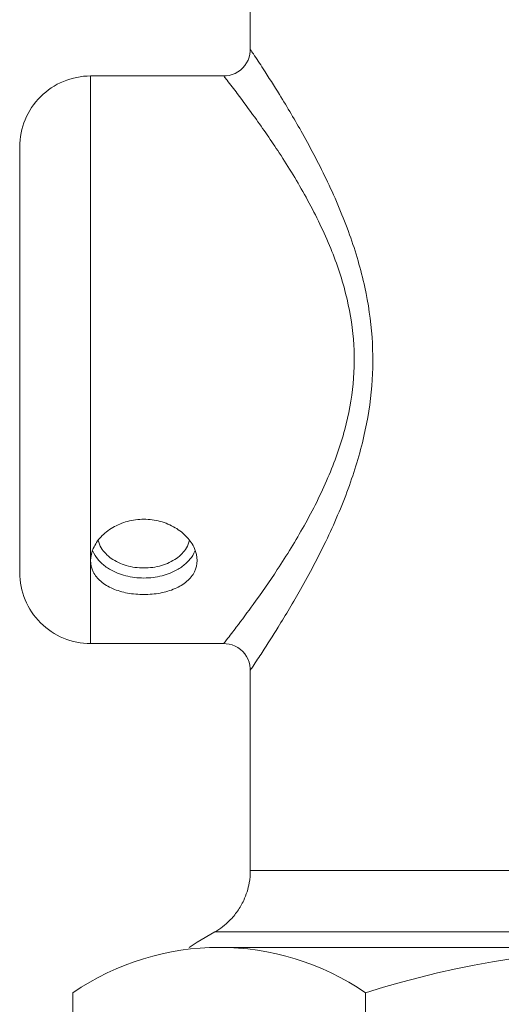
# Model space of a CAD drawing. Header units: millimetres. Extents: x -15538 to -14053, y -265397 to -264347.
# Tile 7 of 35: x -14463.42 to -14462.07, y -264933.28 to -264930.51. Entities that reach past the tile are written whole.
import ezdxf

# ---------------------------------------------------------------- set-up
doc = ezdxf.new("R2010")
doc.units = ezdxf.units.MM
doc.linetypes.add('ACAD_ISO08W100', pattern=[36, 24, -3, 6, -3])
doc.layers.get('0').update_dxf_attribs({"color": 20, "lineweight": 35})
doc.layers.add('-- CO_rury', color=51, linetype='Continuous', lineweight=9)

# ---------------------------------------------------------------- blocks, each defined once
blk = doc.blocks.new('A$C086D61CF')
at = {"color": 11}
for p, q in [((0, 1.2377), (0, -1.2377)), ((0.1279, -1.6502), (1.5003, -1.6502))]:
    blk.add_line(p, q, dxfattribs=at)
at = {"color": 2, "lineweight": 0}
blk.add_line((0.1279, -0.8251), (1.5003, -0.8251), dxfattribs=at)
blk.add_arc((2.7262, 0), 2.7262, 162.383, 197.617, dxfattribs=at)
at = {"color": 11}
blk.add_arc((0.7295, -1.2377), 0.7295, 145.5615, 214.4385, dxfattribs=at)
blk = doc.blocks.new('-- CIEPŁOMIERZ ECHO II_15')
at = {"color": 50}
for points in [[(0.8773, -1.25), (0.8773, -1.25), (0.8773, 1.2166), (0.8773, 1.2166)], [(1.0505, -1.15), (1.0505, -1.15), (1.0505, 1.0436), (1.0505, 1.0436)], [(1.0158, -1.153), (0.9985, -1.1561), (0.9818, -1.1614), (0.966, -1.1687)], [(1.0158, -1.153), (0.9985, -1.1561), (0.9818, -1.1614), (0.966, -1.1687)], [(1.0505, -1.15), (1.0388, -1.15), (1.0272, -1.151), (1.0158, -1.153)], [(1.0505, -1.15), (1.0388, -1.15), (1.0272, -1.151), (1.0158, -1.153)], [(1.615, -1.15), (1.615, -1.15), (1.0505, -1.15), (1.0505, -1.15)], [(4.0669, -1.15), (4.0669, -1.15), (3.365, -1.15), (3.365, -1.15)], [(0.9505, -1.1768), (0.9404, -1.1826), (0.9308, -1.1893), (0.9219, -1.1968)], [(0.9505, -1.1768), (0.9404, -1.1826), (0.9308, -1.1893), (0.9219, -1.1968)], [(0.966, -1.1687), (0.9607, -1.1712), (0.9555, -1.1739), (0.9505, -1.1768)], [(0.966, -1.1687), (0.9607, -1.1712), (0.9555, -1.1739), (0.9505, -1.1768)], [(0.909, -1.2086), (0.8967, -1.2209), (0.886, -1.2349), (0.8773, -1.25)], [(0.909, -1.2086), (0.8967, -1.2209), (0.886, -1.2349), (0.8773, -1.25)], [(0.9219, -1.1968), (0.9175, -1.2005), (0.9132, -1.2045), (0.909, -1.2086)], [(0.9219, -1.1968), (0.9175, -1.2005), (0.9132, -1.2045), (0.909, -1.2086)], [(1.69, -1.6), (1.69, -1.6), (1.69, -1.225), (1.69, -1.225)], [(1.69, -1.6), (1.69, -1.6), (1.69, -1.225), (1.69, -1.225)], [(3.29, -1.6), (3.29, -1.6), (3.29, -1.225), (3.29, -1.225)], [(3.29, -1.6), (3.29, -1.6), (3.29, -1.225), (3.29, -1.225)], [(0.8773, -1.25), (0.8773, -1.25), (0.8484, -1.3), (0.8484, -1.3)], [(0.8773, -1.25), (0.8773, -1.25), (0.8484, -1.3), (0.8484, -1.3)], [(0.8484, -1.3), (0.8484, -1.3), (0.8336, -1.3221), (0.8336, -1.3221)], [(0.8484, -1.3), (0.8484, -1.3), (0.8336, -1.3221), (0.8336, -1.3221)], [(1.9243, -1.6), (1.9243, -1.6), (1.69, -1.6), (1.69, -1.6)], [(3.29, -1.6), (3.29, -1.6), (1.9244, -1.6), (1.9244, -1.6)], [(3.09, -1.8), (3.09, -1.8), (1.89, -1.8), (1.89, -1.8)], [(1.89, -1.8), (1.89, -1.8), (3.09, -1.8), (3.09, -1.8)]]:
    blk.add_open_spline(points, degree=3, dxfattribs=at)
for points, knots in [([(3.365, -1.15), (3.3606, -1.1471), (3.3563, -1.1442), (3.3519, -1.1413), (3.3519, -1.1413), (3.3382, -1.1321), (3.3244, -1.123), (3.3105, -1.114), (3.3105, -1.114), (3.2863, -1.0984), (3.262, -1.0829), (3.2375, -1.0678), (3.2375, -1.0678), (3.2014, -1.0455), (3.1649, -1.0239), (3.1278, -1.0031), (3.1278, -1.0031), (3.0831, -0.9781), (3.0376, -0.9543), (2.9913, -0.9323), (2.9913, -0.9323), (2.9427, -0.9093), (2.8931, -0.8883), (2.8425, -0.8702), (2.8425, -0.8702), (2.7941, -0.8529), (2.7447, -0.8384), (2.6945, -0.8274), (2.6945, -0.8274), (2.6481, -0.8173), (2.601, -0.8103), (2.5537, -0.8071), (2.5537, -0.8071), (2.5079, -0.8039), (2.4619, -0.8041), (2.4162, -0.8078), (2.4162, -0.8078), (2.3685, -0.8117), (2.3213, -0.8192), (2.2747, -0.8298), (2.2747, -0.8298), (2.2244, -0.8413), (2.175, -0.8564), (2.1266, -0.8742), (2.1266, -0.8742), (2.0761, -0.8927), (2.0267, -0.914), (1.9782, -0.9373), (1.9782, -0.9373), (1.9323, -0.9594), (1.8873, -0.9833), (1.8429, -1.0083), (1.8429, -1.0083), (1.8068, -1.0288), (1.7712, -1.05), (1.7359, -1.0719), (1.7359, -1.0719), (1.7122, -1.0866), (1.6887, -1.1015), (1.6653, -1.1167), (1.6653, -1.1167), (1.6523, -1.1252), (1.6394, -1.1338), (1.6264, -1.1424), (1.6264, -1.1424), (1.6226, -1.1449), (1.6188, -1.1475), (1.615, -1.15)], [0, 0, 0, 0, 0.058824, 0.058824, 0.058824, 0.058824, 0.117647, 0.117647, 0.117647, 0.117647, 0.176471, 0.176471, 0.176471, 0.176471, 0.235294, 0.235294, 0.235294, 0.235294, 0.294118, 0.294118, 0.294118, 0.294118, 0.352941, 0.352941, 0.352941, 0.352941, 0.411765, 0.411765, 0.411765, 0.411765, 0.470588, 0.470588, 0.470588, 0.470588, 0.529412, 0.529412, 0.529412, 0.529412, 0.588235, 0.588235, 0.588235, 0.588235, 0.647059, 0.647059, 0.647059, 0.647059, 0.705882, 0.705882, 0.705882, 0.705882, 0.764706, 0.764706, 0.764706, 0.764706, 0.823529, 0.823529, 0.823529, 0.823529, 0.882353, 0.882353, 0.882353, 0.882353, 0.941176, 0.941176, 0.941176, 0.941176, 1, 1, 1, 1]), ([(3.29, -1.225), (3.286, -1.2219), (3.282, -1.2188), (3.278, -1.2157), (3.278, -1.2157), (3.2654, -1.2059), (3.2528, -1.1963), (3.2401, -1.1867), (3.2401, -1.1867), (3.2181, -1.17), (3.1958, -1.1535), (3.1734, -1.1374), (3.1734, -1.1374), (3.1404, -1.1137), (3.107, -1.0907), (3.0731, -1.0685), (3.0731, -1.0685), (3.0324, -1.0419), (2.9908, -1.0166), (2.9482, -0.9931), (2.9482, -0.9931), (2.9041, -0.9687), (2.8588, -0.9463), (2.8122, -0.9269), (2.8122, -0.9269), (2.7682, -0.9087), (2.7231, -0.8931), (2.677, -0.8814), (2.677, -0.8814), (2.6347, -0.8707), (2.5916, -0.8632), (2.5482, -0.8597), (2.5482, -0.8597), (2.5064, -0.8563), (2.4643, -0.8566), (2.4225, -0.8605), (2.4225, -0.8605), (2.3788, -0.8646), (2.3356, -0.8727), (2.2932, -0.8839), (2.2932, -0.8839), (2.2469, -0.8963), (2.2018, -0.9124), (2.1578, -0.9312), (2.1578, -0.9312), (2.1113, -0.951), (2.0662, -0.9737), (2.0222, -0.9984), (2.0222, -0.9984), (1.98, -1.0221), (1.9388, -1.0475), (1.8985, -1.0741), (1.8985, -1.0741), (1.8653, -1.0959), (1.8328, -1.1185), (1.8006, -1.1418), (1.8006, -1.1418), (1.7789, -1.1574), (1.7574, -1.1734), (1.7361, -1.1895), (1.7361, -1.1895), (1.7242, -1.1986), (1.7123, -1.2077), (1.7005, -1.2168), (1.7005, -1.2168), (1.697, -1.2196), (1.6935, -1.2223), (1.69, -1.225)], [0, 0, 0, 0, 0.058824, 0.058824, 0.058824, 0.058824, 0.117647, 0.117647, 0.117647, 0.117647, 0.176471, 0.176471, 0.176471, 0.176471, 0.235294, 0.235294, 0.235294, 0.235294, 0.294118, 0.294118, 0.294118, 0.294118, 0.352941, 0.352941, 0.352941, 0.352941, 0.411765, 0.411765, 0.411765, 0.411765, 0.470588, 0.470588, 0.470588, 0.470588, 0.529412, 0.529412, 0.529412, 0.529412, 0.588235, 0.588235, 0.588235, 0.588235, 0.647059, 0.647059, 0.647059, 0.647059, 0.705882, 0.705882, 0.705882, 0.705882, 0.764706, 0.764706, 0.764706, 0.764706, 0.823529, 0.823529, 0.823529, 0.823529, 0.882353, 0.882353, 0.882353, 0.882353, 0.941176, 0.941176, 0.941176, 0.941176, 1, 1, 1, 1]), ([(1.615, -1.15), (1.615, -1.15), (1.6199, -1.1502), (1.6199, -1.1502), (1.6199, -1.1502), (1.6199, -1.1502), (1.6287, -1.1513), (1.6287, -1.1513), (1.6287, -1.1513), (1.6287, -1.1513), (1.6372, -1.1534), (1.6372, -1.1534), (1.6372, -1.1534), (1.6372, -1.1534), (1.6455, -1.1565), (1.6455, -1.1565), (1.6455, -1.1565), (1.6455, -1.1565), (1.6534, -1.1606), (1.6534, -1.1606), (1.6534, -1.1606), (1.6534, -1.1606), (1.6607, -1.1655), (1.6607, -1.1655), (1.6607, -1.1655), (1.6607, -1.1655), (1.6674, -1.1713), (1.6674, -1.1713), (1.6674, -1.1713), (1.6674, -1.1713), (1.6734, -1.1779), (1.6734, -1.1779), (1.6734, -1.1779), (1.6734, -1.1779), (1.6785, -1.1851), (1.6785, -1.1851), (1.6785, -1.1851), (1.6785, -1.1851), (1.6828, -1.1928), (1.6828, -1.1928), (1.6828, -1.1928), (1.6828, -1.1928), (1.6861, -1.2011), (1.6861, -1.2011), (1.6861, -1.2011), (1.6861, -1.2011), (1.6884, -1.2096), (1.6884, -1.2096), (1.6884, -1.2096), (1.6884, -1.2096), (1.6897, -1.2183), (1.6897, -1.2183), (1.6897, -1.2183), (1.6897, -1.2183), (1.69, -1.225), (1.69, -1.225)], [0, 0, 0, 0, 0.071429, 0.071429, 0.071429, 0.071429, 0.142857, 0.142857, 0.142857, 0.142857, 0.214286, 0.214286, 0.214286, 0.214286, 0.285714, 0.285714, 0.285714, 0.285714, 0.357143, 0.357143, 0.357143, 0.357143, 0.428571, 0.428571, 0.428571, 0.428571, 0.5, 0.5, 0.5, 0.5, 0.571429, 0.571429, 0.571429, 0.571429, 0.642857, 0.642857, 0.642857, 0.642857, 0.714286, 0.714286, 0.714286, 0.714286, 0.785714, 0.785714, 0.785714, 0.785714, 0.857143, 0.857143, 0.857143, 0.857143, 0.928571, 0.928571, 0.928571, 0.928571, 1, 1, 1, 1]), ([(3.29, -1.225), (3.29, -1.225), (3.2903, -1.2183), (3.2903, -1.2183), (3.2903, -1.2183), (3.2903, -1.2183), (3.2916, -1.2096), (3.2916, -1.2096), (3.2916, -1.2096), (3.2916, -1.2096), (3.2939, -1.2011), (3.2939, -1.2011), (3.2939, -1.2011), (3.2939, -1.2011), (3.2972, -1.1928), (3.2972, -1.1928), (3.2972, -1.1928), (3.2972, -1.1928), (3.3015, -1.1851), (3.3015, -1.1851), (3.3015, -1.1851), (3.3015, -1.1851), (3.3066, -1.1779), (3.3066, -1.1779), (3.3066, -1.1779), (3.3066, -1.1779), (3.3126, -1.1713), (3.3126, -1.1713), (3.3126, -1.1713), (3.3126, -1.1713), (3.3193, -1.1655), (3.3193, -1.1655), (3.3193, -1.1655), (3.3193, -1.1655), (3.3266, -1.1606), (3.3266, -1.1606), (3.3266, -1.1606), (3.3266, -1.1606), (3.3345, -1.1565), (3.3345, -1.1565), (3.3345, -1.1565), (3.3345, -1.1565), (3.3428, -1.1534), (3.3428, -1.1534), (3.3428, -1.1534), (3.3428, -1.1534), (3.3514, -1.1513), (3.3514, -1.1513), (3.3514, -1.1513), (3.3514, -1.1513), (3.3601, -1.1502), (3.3601, -1.1502), (3.3601, -1.1502), (3.3601, -1.1502), (3.365, -1.15), (3.365, -1.15)], [0, 0, 0, 0, 0.071429, 0.071429, 0.071429, 0.071429, 0.142857, 0.142857, 0.142857, 0.142857, 0.214286, 0.214286, 0.214286, 0.214286, 0.285714, 0.285714, 0.285714, 0.285714, 0.357143, 0.357143, 0.357143, 0.357143, 0.428571, 0.428571, 0.428571, 0.428571, 0.5, 0.5, 0.5, 0.5, 0.571429, 0.571429, 0.571429, 0.571429, 0.642857, 0.642857, 0.642857, 0.642857, 0.714286, 0.714286, 0.714286, 0.714286, 0.785714, 0.785714, 0.785714, 0.785714, 0.857143, 0.857143, 0.857143, 0.857143, 0.928571, 0.928571, 0.928571, 0.928571, 1, 1, 1, 1]), ([(1.9243, -1.3), (1.9135, -1.3), (1.9025, -1.3025), (1.8926, -1.3073), (1.8926, -1.3073), (1.8822, -1.3123), (1.8731, -1.3198), (1.8655, -1.3286), (1.8655, -1.3286), (1.8569, -1.3385), (1.8502, -1.3499), (1.845, -1.362), (1.845, -1.362), (1.8392, -1.3754), (1.8352, -1.3895), (1.8325, -1.4039), (1.8325, -1.4039), (1.8296, -1.4191), (1.8283, -1.4346), (1.8283, -1.45)], [0, 0, 0, 0, 0.2, 0.2, 0.2, 0.2, 0.4, 0.4, 0.4, 0.4, 0.6, 0.6, 0.6, 0.6, 0.8, 0.8, 0.8, 0.8, 1, 1, 1, 1]), ([(2.0404, -1.45), (2.0404, -1.4345), (2.0384, -1.4189), (2.0343, -1.4039), (2.0343, -1.4039), (2.0304, -1.3892), (2.0245, -1.375), (2.0167, -1.362), (2.0167, -1.362), (2.0095, -1.3497), (2.0005, -1.3383), (1.99, -1.3286), (1.99, -1.3286), (1.9805, -1.3198), (1.9698, -1.3124), (1.9579, -1.3073), (1.9579, -1.3073), (1.9473, -1.3027), (1.9358, -1.3), (1.9243, -1.3)], [0, 0, 0, 0, 0.2, 0.2, 0.2, 0.2, 0.4, 0.4, 0.4, 0.4, 0.6, 0.6, 0.6, 0.6, 0.8, 0.8, 0.8, 0.8, 1, 1, 1, 1]), ([(1.9175, -1.3297), (1.9107, -1.3369), (1.9047, -1.345), (1.8996, -1.3536), (1.8996, -1.3536), (1.8913, -1.3676), (1.8853, -1.3829), (1.8812, -1.3987), (1.8812, -1.3987), (1.8769, -1.4155), (1.8748, -1.4328), (1.8748, -1.45)], [0, 0, 0, 0, 0.333333, 0.333333, 0.333333, 0.333333, 0.666667, 0.666667, 0.666667, 0.666667, 1, 1, 1, 1]), ([(1.9816, -1.3215), (1.974, -1.3231), (1.9666, -1.326), (1.9599, -1.3299), (1.9599, -1.3299), (1.948, -1.3368), (1.938, -1.3468), (1.93, -1.3581), (1.93, -1.3581), (1.921, -1.3709), (1.9145, -1.3853), (1.9101, -1.4003), (1.9101, -1.4003), (1.9054, -1.4164), (1.9031, -1.4333), (1.9031, -1.45)], [0, 0, 0, 0, 0.25, 0.25, 0.25, 0.25, 0.5, 0.5, 0.5, 0.5, 0.75, 0.75, 0.75, 0.75, 1, 1, 1, 1]), ([(1.9505, -1.3063), (1.9423, -1.3098), (1.9347, -1.3145), (1.9278, -1.3201), (1.9278, -1.3201), (1.9242, -1.3231), (1.9208, -1.3263), (1.9175, -1.3297)], [0, 0, 0, 0, 0.5, 0.5, 0.5, 0.5, 1, 1, 1, 1]), ([(1.9243, -1.6), (1.9134, -1.6), (1.9024, -1.5975), (1.8925, -1.5927), (1.8925, -1.5927), (1.8821, -1.5876), (1.873, -1.5801), (1.8655, -1.5714), (1.8655, -1.5714), (1.8569, -1.5615), (1.8502, -1.5501), (1.845, -1.5381), (1.845, -1.5381), (1.8392, -1.5246), (1.8351, -1.5105), (1.8324, -1.496), (1.8324, -1.496), (1.8296, -1.4809), (1.8283, -1.4654), (1.8283, -1.45)], [0, 0, 0, 0, 0.2, 0.2, 0.2, 0.2, 0.4, 0.4, 0.4, 0.4, 0.6, 0.6, 0.6, 0.6, 0.8, 0.8, 0.8, 0.8, 1, 1, 1, 1]), ([(1.8748, -1.45), (1.8748, -1.4672), (1.8769, -1.4846), (1.8812, -1.5013), (1.8812, -1.5013), (1.8853, -1.5171), (1.8913, -1.5324), (1.8996, -1.5464), (1.8996, -1.5464), (1.9047, -1.555), (1.9107, -1.5631), (1.9175, -1.5703)], [0, 0, 0, 0, 0.333333, 0.333333, 0.333333, 0.333333, 0.666667, 0.666667, 0.666667, 0.666667, 1, 1, 1, 1]), ([(1.9031, -1.45), (1.9031, -1.4668), (1.9054, -1.4836), (1.9101, -1.4998), (1.9101, -1.4998), (1.9145, -1.5148), (1.921, -1.5291), (1.93, -1.5419), (1.93, -1.5419), (1.938, -1.5532), (1.948, -1.5632), (1.9599, -1.5701), (1.9599, -1.5701), (1.9666, -1.574), (1.974, -1.5769), (1.9816, -1.5786)], [0, 0, 0, 0, 0.25, 0.25, 0.25, 0.25, 0.5, 0.5, 0.5, 0.5, 0.75, 0.75, 0.75, 0.75, 1, 1, 1, 1]), ([(2.0404, -1.45), (2.0404, -1.4655), (2.0384, -1.481), (2.0344, -1.496), (2.0344, -1.496), (2.0304, -1.5107), (2.0246, -1.5248), (2.0168, -1.5379), (2.0168, -1.5379), (2.0096, -1.5501), (2.0008, -1.5614), (1.9904, -1.5711), (1.9904, -1.5711), (1.9809, -1.5799), (1.9701, -1.5874), (1.9582, -1.5926), (1.9582, -1.5926), (1.9475, -1.5972), (1.9359, -1.6), (1.9244, -1.6)], [0, 0, 0, 0, 0.2, 0.2, 0.2, 0.2, 0.4, 0.4, 0.4, 0.4, 0.6, 0.6, 0.6, 0.6, 0.8, 0.8, 0.8, 0.8, 1, 1, 1, 1]), ([(1.9175, -1.5703), (1.9208, -1.5737), (1.9242, -1.5769), (1.9278, -1.5799), (1.9278, -1.5799), (1.9347, -1.5855), (1.9423, -1.5903), (1.9505, -1.5937)], [0, 0, 0, 0, 0.5, 0.5, 0.5, 0.5, 1, 1, 1, 1]), ([(1.69, -1.6), (1.69, -1.6531), (1.7111, -1.7039), (1.7486, -1.7414), (1.7486, -1.7414), (1.7861, -1.7789), (1.837, -1.8), (1.89, -1.8)], [0, 0, 0, 0, 0.5, 0.5, 0.5, 0.5, 1, 1, 1, 1]), ([(3.09, -1.8), (3.1431, -1.8), (3.1939, -1.7789), (3.2314, -1.7414), (3.2314, -1.7414), (3.2689, -1.7039), (3.29, -1.6531), (3.29, -1.6)], [0, 0, 0, 0, 0.5, 0.5, 0.5, 0.5, 1, 1, 1, 1])]:
    blk.add_open_spline(points, degree=3, knots=knots, dxfattribs=at)
at = {"linetype": 'Continuous', "lineweight": 0, "xscale": -1}
blk.add_blockref('A$C086D61CF', (0.8336, 0), dxfattribs=at)
blk = doc.blocks.new('*U187')
at = {"linetype": 'Continuous', "lineweight": 0}
blk.add_blockref('-- CIEPŁOMIERZ ECHO II_15', (2.6184, -0.0025), dxfattribs=at)

msp = doc.modelspace()

# ---------------------------------------------------------------- block references
at = {"layer": '-- CO_rury', "linetype": 'ACAD_ISO08W100', "ltscale": 20, "xscale": -1, "rotation": 269.9999999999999}
msp.add_blockref('*U187', (-14461.6211, -264936.5721, 0), dxfattribs=at)

doc.saveas('drawing.dxf')
